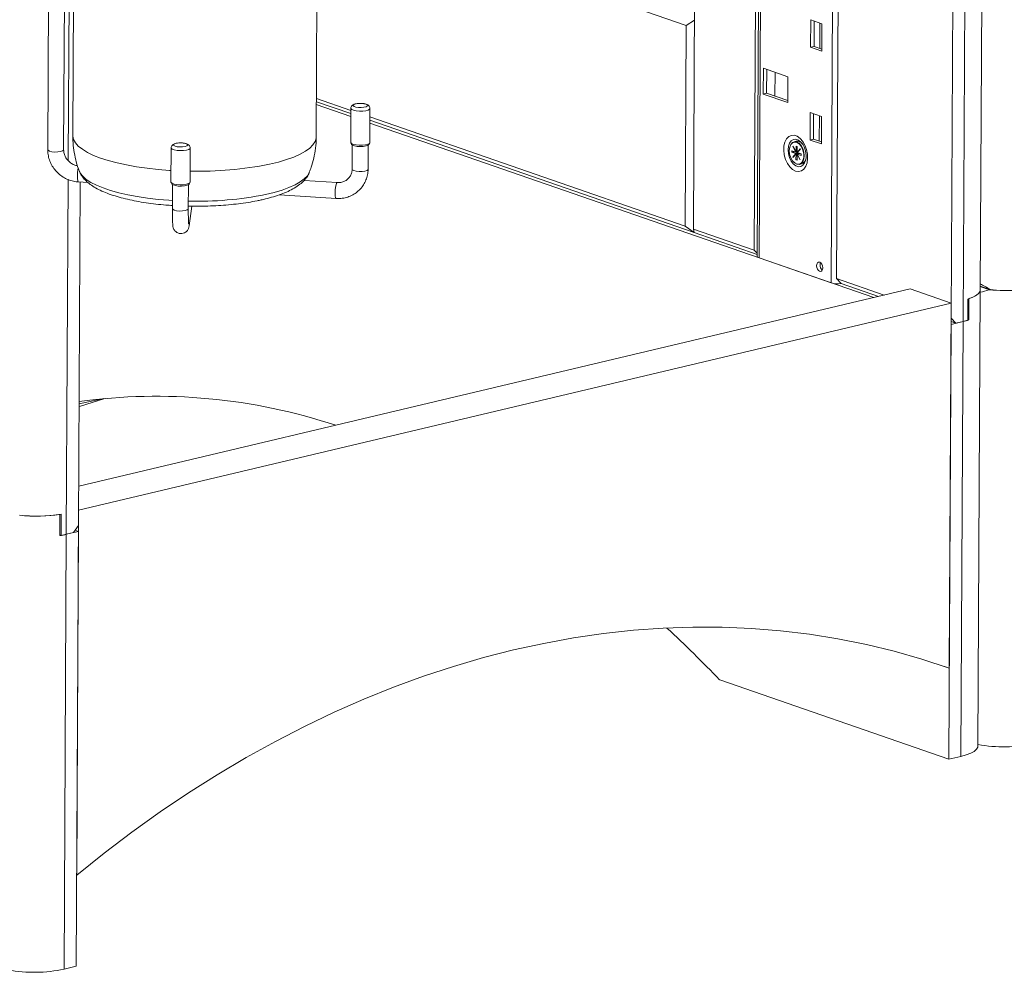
# Model space of a CAD drawing. Header units: millimetres. Extents: x 0 to 420, y 0 to 297.
# Tile 76 of 131: x 300 to 313, y 84 to 96. Entities that reach past the tile are written whole.
import ezdxf

# ---------------------------------------------------------------- set-up
doc = ezdxf.new("R2010")
doc.units = ezdxf.units.MM

msp = doc.modelspace()

# ---------------------------------------------------------------- linework, layer by layer
at = {"color": 7, "linetype": 'Continuous', "lineweight": 18}
for p, q in [((312.474, 92.65), (312.589, 114.869)), ((312.374, 114.47), (312.259, 92.251)), ((312.106, 92.292), (312.221, 114.357)), ((310.772, 113.61), (310.664, 92.792)), ((309.732, 113.363), (309.627, 93.151)), ((309.771, 113.372), (309.666, 93.071)), ((308.964, 113.181), (308.861, 93.417)), ((300.767, 101.182), (300.731, 94.416)), ((300.931, 94.415), (300.967, 101.18)), ((301.081, 101.105), (301.047, 94.593)), ((304.111, 94.577), (304.145, 101.089)), ((304.127, 97.591), (308.771, 95.981)), ((308.758, 93.452), (308.771, 95.981)), ((308.771, 95.981), (308.875, 96.048)), ((310.337, 95.706), (310.339, 96.051)), ((310.339, 96.051), (310.48, 96.002)), ((310.38, 95.717), (310.381, 96.036)), ((310.454, 96.011), (310.453, 95.691)), ((310.48, 96.002), (310.479, 95.657)), ((310.38, 95.717), (310.337, 95.706)), ((310.479, 95.682), (310.38, 95.717)), ((310.479, 95.657), (310.337, 95.706)), ((309.74, 95.117), (309.742, 95.443)), ((309.742, 95.443), (310.051, 95.335)), ((309.783, 95.127), (309.785, 95.428)), ((309.889, 95.392), (309.887, 95.091)), ((310.051, 95.335), (310.05, 95.01)), ((309.783, 95.127), (309.74, 95.117)), ((310.05, 95.01), (309.74, 95.117)), ((310.05, 95.035), (309.783, 95.127)), ((304.113, 94.986), (304.548, 94.835)), ((304.549, 94.912), (304.114, 95.062)), ((304.114, 95.021), (304.548, 94.871)), ((304.549, 94.938), (304.547, 94.507)), ((304.787, 94.506), (304.789, 94.936)), ((310.331, 94.538), (310.333, 94.883)), ((310.333, 94.883), (310.474, 94.834)), ((310.374, 94.548), (310.375, 94.868)), ((308.758, 93.452), (304.788, 94.829)), ((304.788, 94.788), (308.87, 93.372)), ((304.788, 94.752), (311.132, 92.553)), ((310.448, 94.843), (310.447, 94.523)), ((310.474, 94.834), (310.473, 94.489)), ((304.548, 94.502), (304.558, 94.483)), ((304.775, 94.482), (304.785, 94.5)), ((310.157, 94.523), (310.129, 94.516)), ((310.374, 94.548), (310.331, 94.538)), ((310.473, 94.489), (310.331, 94.538)), ((310.473, 94.514), (310.374, 94.548)), ((302.285, 94.44), (302.283, 94.009)), ((302.523, 94.008), (302.525, 94.439)), ((304.566, 94.474), (304.565, 94.171)), ((304.765, 94.17), (304.766, 94.473)), ((310.073, 94.446), (310.073, 94.443)), ((310.102, 94.403), (310.102, 94.384)), ((310.152, 94.386), (310.102, 94.403)), ((310.133, 94.391), (310.102, 94.384)), ((310.102, 94.384), (310.152, 94.367)), ((310.152, 94.367), (310.112, 94.322)), ((310.115, 94.459), (310.113, 94.457)), ((310.116, 94.458), (310.113, 94.457)), ((310.113, 94.457), (310.152, 94.386)), ((310.114, 94.319), (310.154, 94.363)), ((310.154, 94.388), (310.115, 94.459)), ((310.133, 94.392), (310.133, 94.391)), ((310.133, 94.391), (310.184, 94.373)), ((310.167, 94.389), (310.152, 94.386)), ((310.152, 94.367), (310.167, 94.37)), ((310.154, 94.363), (310.153, 94.289)), ((310.167, 94.457), (310.154, 94.462)), ((310.154, 94.462), (310.154, 94.388)), ((310.154, 94.388), (310.167, 94.391)), ((310.169, 94.367), (310.154, 94.363)), ((310.167, 94.37), (310.163, 94.365)), ((310.166, 94.391), (310.167, 94.39)), ((310.166, 94.285), (310.166, 94.359)), ((310.166, 94.359), (310.205, 94.287)), ((310.166, 94.359), (310.169, 94.359)), ((310.167, 94.383), (310.167, 94.457)), ((310.206, 94.428), (310.167, 94.383)), ((310.173, 94.385), (310.167, 94.383)), ((310.167, 94.37), (310.169, 94.37)), ((310.168, 94.38), (310.208, 94.425)), ((310.218, 94.363), (310.168, 94.38)), ((310.184, 94.364), (310.168, 94.361)), ((310.207, 94.289), (310.168, 94.361)), ((310.168, 94.361), (310.218, 94.344)), ((310.184, 94.373), (310.169, 94.37)), ((310.169, 94.37), (310.169, 94.367)), ((310.197, 94.369), (310.182, 94.365)), ((310.182, 94.365), (310.184, 94.364)), ((310.182, 94.364), (310.182, 94.365)), ((310.184, 94.373), (310.184, 94.366)), ((310.197, 94.369), (310.218, 94.361)), ((310.208, 94.425), (310.206, 94.428)), ((310.218, 94.344), (310.218, 94.363)), ((310.118, 94.323), (310.112, 94.322)), ((310.112, 94.322), (310.114, 94.319)), ((310.113, 94.272), (310.115, 94.27)), ((310.166, 94.292), (310.153, 94.289)), ((310.153, 94.289), (310.166, 94.285)), ((310.197, 94.232), (310.224, 94.238)), ((310.205, 94.287), (310.207, 94.289)), ((301.117, 94.01), (301.238, 94.002)), ((301.119, 89.684), (301.141, 94.008)), ((302.285, 94.004), (302.294, 93.985)), ((302.512, 93.984), (302.522, 94.003)), ((304.376, 94.002), (303.959, 94.029)), ((302.303, 93.977), (302.301, 93.673)), ((302.501, 93.672), (302.503, 93.975)), ((303.648, 93.848), (304.363, 93.803)), ((302.511, 93.458), (302.547, 93.705)), ((308.87, 93.372), (308.758, 93.452)), ((309.627, 93.151), (308.861, 93.417)), ((308.861, 93.417), (308.87, 93.372)), ((308.87, 93.372), (309.666, 93.097)), ((309.627, 93.151), (309.666, 93.111)), ((310.595, 92.739), (309.688, 93.053)), ((311.263, 92.584), (310.664, 92.792)), ((310.724, 92.73), (310.664, 92.792)), ((311.592, 92.662), (301.121, 90.177)), ((310.724, 92.73), (311.193, 92.567)), ((311.592, 92.662), (312.107, 92.483)), ((312.444, 86.904), (312.474, 92.65)), ((312.474, 92.698), (312.602, 92.654)), ((312.474, 92.692), (312.586, 92.653)), ((312.316, 92.267), (312.318, 92.535)), ((312.33, 92.271), (312.331, 92.54)), ((312.107, 92.483), (301.12, 89.875)), ((312.083, 87.886), (312.107, 92.483)), ((312.167, 92.23), (312.106, 92.292)), ((312.106, 92.215), (312.259, 92.251)), ((312.106, 92.251), (312.167, 92.23)), ((312.259, 92.251), (312.167, 92.23)), ((312.23, 86.773), (312.259, 92.251)), ((312.316, 92.276), (312.33, 92.271)), ((312.106, 92.215), (312.077, 86.737)), ((301.145, 91.184), (301.127, 91.18)), ((300.884, 89.555), (300.885, 89.823)), ((300.901, 89.558), (300.902, 89.826)), ((301.12, 89.875), (301.096, 85.278)), ((301.057, 89.593), (301.119, 89.684)), ((300.884, 89.564), (300.901, 89.558)), ((300.937, 84.093), (300.965, 89.571)), ((301.118, 89.607), (300.965, 89.571)), ((300.965, 89.571), (301.057, 89.593)), ((301.077, 89.622), (301.118, 89.607)), ((301.118, 89.607), (301.09, 84.129)), ((312.023, 87.907), (312.083, 87.886)), ((312.077, 86.737), (309.193, 87.737)), ((312.23, 86.773), (312.077, 86.737)), ((300.937, 84.093), (301.09, 84.129))]:
    msp.add_line(p, q, dxfattribs=at)
at = {"color": 8, "linetype": 'Continuous', "lineweight": 18}
for p, q in [((310.703, 113.593), (310.595, 92.739)), ((309.794, 113.378), (309.688, 93.053)), ((301.001, 96.363), (300.99, 94.276)), ((300.989, 94.041), (300.965, 89.571))]:
    msp.add_line(p, q, dxfattribs=at)
at = {"color": 7, "linetype": 'Continuous', "lineweight": 18, "flags": 128}
for points in [[(304.583, 94.982), (304.599, 94.991), (304.626, 94.997), (304.659, 95), (304.694, 94.999), (304.725, 94.994), (304.748, 94.986), (304.758, 94.976), (304.755, 94.966), (304.739, 94.958), (304.712, 94.951), (304.679, 94.948), (304.644, 94.949), (304.612, 94.954), (304.59, 94.962), (304.579, 94.972), (304.583, 94.982)], [(304.787, 94.506), (304.782, 94.496), (304.763, 94.485), (304.733, 94.477), (304.695, 94.473), (304.653, 94.472), (304.613, 94.476), (304.58, 94.483), (304.557, 94.493), (304.547, 94.505), (304.547, 94.507)], [(304.775, 94.482), (304.764, 94.472), (304.74, 94.463), (304.705, 94.457), (304.665, 94.455), (304.626, 94.458), (304.592, 94.464), (304.568, 94.474), (304.558, 94.483)], [(310.148, 94.147), (310.111, 94.167), (310.076, 94.2), (310.046, 94.244), (310.022, 94.295), (310.006, 94.351), (310, 94.409), (310.002, 94.464), (310.014, 94.513), (310.034, 94.553), (310.062, 94.582), (310.095, 94.597), (310.132, 94.599), (310.169, 94.586), (310.206, 94.559), (310.239, 94.521), (310.266, 94.473), (310.286, 94.419), (310.297, 94.361), (310.299, 94.305), (310.292, 94.252), (310.276, 94.207), (310.251, 94.172), (310.221, 94.15), (310.186, 94.142), (310.148, 94.147)], [(310.069, 94.405), (310.073, 94.359), (310.088, 94.315), (310.11, 94.277), (310.137, 94.249), (310.167, 94.235), (310.196, 94.236), (310.222, 94.252), (310.24, 94.281), (310.25, 94.32), (310.25, 94.364), (310.241, 94.41), (310.223, 94.452), (310.197, 94.485), (310.168, 94.506), (310.138, 94.513), (310.111, 94.504), (310.088, 94.482), (310.074, 94.447), (310.069, 94.405)], [(310.073, 94.446), (310.074, 94.448), (310.088, 94.483), (310.109, 94.506), (310.135, 94.517), (310.164, 94.514), (310.193, 94.497), (310.219, 94.468), (310.24, 94.43), (310.253, 94.386), (310.257, 94.341), (310.252, 94.3), (310.239, 94.265), (310.218, 94.242), (310.192, 94.231), (310.162, 94.234), (310.133, 94.251), (310.115, 94.27)], [(302.523, 94.008), (302.521, 94.001), (302.505, 93.99), (302.477, 93.981), (302.44, 93.975), (302.399, 93.974), (302.358, 93.977), (302.323, 93.983), (302.297, 93.993), (302.284, 94.004), (302.283, 94.009)], [(302.512, 93.984), (302.506, 93.978), (302.486, 93.968), (302.454, 93.961), (302.415, 93.958), (302.375, 93.959), (302.338, 93.964), (302.311, 93.973), (302.295, 93.983), (302.294, 93.985)], [(309.688, 93.053), (309.678, 93.058), (309.67, 93.063), (309.666, 93.068), (309.666, 93.071)], [(310.413, 92.955), (310.416, 92.976), (310.424, 92.992), (310.437, 93), (310.452, 92.999), (310.467, 92.99), (310.479, 92.973), (310.487, 92.952), (310.49, 92.929), (310.487, 92.908), (310.479, 92.892), (310.466, 92.884), (310.451, 92.885), (310.437, 92.894), (310.424, 92.911), (310.416, 92.932), (310.413, 92.955)], [(310.456, 92.966), (310.459, 92.986), (310.462, 92.994)], [(312.318, 92.535), (312.361, 92.55), (312.398, 92.567), (312.428, 92.584), (312.45, 92.603), (312.465, 92.622), (312.473, 92.642), (312.474, 92.65)], [(312.331, 92.54), (312.371, 92.555), (312.405, 92.571), (312.432, 92.588), (312.453, 92.606), (312.467, 92.624), (312.473, 92.643), (312.474, 92.65)], [(301.439, 91.282), (301.419, 91.279), (301.127, 91.214)], [(301.457, 91.284), (301.437, 91.278), (301.145, 91.184)], [(301.096, 85.278), (301.442, 85.555), (301.792, 85.82), (302.146, 86.073), (302.504, 86.314), (302.865, 86.542), (303.23, 86.758), (303.597, 86.962), (303.966, 87.152), (304.338, 87.33), (304.712, 87.494), (305.087, 87.645), (305.464, 87.783), (305.841, 87.907), (306.219, 88.018), (306.597, 88.114), (306.976, 88.197), (307.353, 88.266), (307.73, 88.321), (308.106, 88.362), (308.481, 88.389), (308.854, 88.402), (309.225, 88.401), (309.594, 88.385), (309.96, 88.356), (310.323, 88.312), (310.682, 88.255), (311.039, 88.184), (311.391, 88.098), (311.739, 87.999), (312.083, 87.886)], [(312.444, 86.904), (312.442, 86.89), (312.426, 86.863), (312.396, 86.837), (312.353, 86.814), (312.297, 86.792), (312.23, 86.773)]]:
    msp.add_lwpolyline(points, dxfattribs=at)
at = {"color": 8, "linetype": 'Continuous', "lineweight": 18, "flags": 128}
for points in [[(304.789, 94.936), (304.784, 94.927), (304.765, 94.916), (304.735, 94.908), (304.697, 94.903), (304.655, 94.903), (304.615, 94.906), (304.582, 94.914), (304.559, 94.924), (304.549, 94.935), (304.549, 94.938)], [(301.047, 94.593), (301.047, 94.587), (301.056, 94.545), (301.079, 94.503), (301.116, 94.461), (301.167, 94.421), (301.23, 94.382), (301.307, 94.345), (301.395, 94.311), (301.494, 94.279), (301.604, 94.25), (301.723, 94.224), (301.849, 94.201), (301.982, 94.182), (302.121, 94.166), (302.265, 94.155), (302.284, 94.154)], [(302.418, 94.502), (302.45, 94.499), (302.477, 94.492), (302.492, 94.483), (302.495, 94.473), (302.484, 94.463), (302.461, 94.456), (302.43, 94.451), (302.395, 94.451), (302.361, 94.454), (302.335, 94.461), (302.319, 94.47), (302.316, 94.48), (302.327, 94.489), (302.35, 94.497), (302.35, 94.497)], [(303.522, 94.233), (303.635, 94.26), (303.737, 94.291), (303.828, 94.324), (303.908, 94.359), (303.975, 94.397), (304.03, 94.436), (304.071, 94.477), (304.097, 94.519), (304.11, 94.561), (304.111, 94.577)], [(310.225, 94.501), (310.215, 94.512), (310.184, 94.537), (310.152, 94.548), (310.121, 94.545), (310.094, 94.529), (310.072, 94.5), (310.058, 94.46), (310.054, 94.414)], [(300.893, 94.393), (300.858, 94.388), (300.819, 94.387), (300.782, 94.391), (300.753, 94.398), (300.735, 94.409), (300.731, 94.416)], [(300.931, 94.415), (300.931, 94.412), (300.918, 94.401), (300.893, 94.393)], [(302.525, 94.439), (302.523, 94.431), (302.507, 94.42), (302.479, 94.412), (302.442, 94.406), (302.401, 94.405), (302.36, 94.407), (302.325, 94.414), (302.299, 94.423), (302.287, 94.435), (302.285, 94.44)], [(310.054, 94.414), (310.058, 94.365), (310.071, 94.317), (310.092, 94.273), (310.119, 94.238), (310.15, 94.213), (310.183, 94.202), (310.214, 94.205), (310.241, 94.221), (310.262, 94.25), (310.276, 94.288)], [(301.116, 94.184), (301.111, 94.164), (301.106, 94.128), (301.104, 94.089), (301.104, 94.054), (301.108, 94.026), (301.114, 94.012), (301.117, 94.01)], [(301.128, 94.148), (301.141, 94.122), (301.172, 94.082), (301.217, 94.042), (301.275, 94.004), (301.346, 93.968), (301.428, 93.934), (301.522, 93.903), (301.626, 93.874), (301.738, 93.848), (301.859, 93.825), (301.987, 93.806), (302.121, 93.791), (302.258, 93.779), (302.302, 93.776)], [(303.475, 93.852), (303.583, 93.879), (303.682, 93.908), (303.769, 93.94), (303.846, 93.974), (303.91, 94.011), (303.962, 94.049), (304, 94.089), (304.024, 94.129), (304.026, 94.133)], [(304.765, 94.17), (304.764, 94.167), (304.752, 94.156), (304.726, 94.148), (304.691, 94.143), (304.653, 94.142), (304.616, 94.146), (304.586, 94.154), (304.568, 94.164), (304.565, 94.171)], [(304.363, 93.803), (304.363, 93.803), (304.356, 93.811), (304.351, 93.834), (304.349, 93.867), (304.35, 93.905), (304.354, 93.943), (304.361, 93.975), (304.368, 93.996), (304.376, 94.002)], [(302.301, 93.673), (302.305, 93.666), (302.323, 93.656), (302.352, 93.648), (302.389, 93.644), (302.428, 93.645), (302.463, 93.65), (302.488, 93.658), (302.501, 93.669), (302.501, 93.672)]]:
    msp.add_lwpolyline(points, dxfattribs=at)
at = {"color": 7, "linetype": 'Continuous', "lineweight": 18}
for centre, radius, start, end in [((302.404, 94.22), 0.282, 87.2835, 101.0695), ((310.169, 94.443), 0.0802, 37.6174, 98.4672), ((310.023, 94.341), 0.258, 348.3093, 38.3981), ((310.199, 94.315), 0.0807, 288.4486, 348.8749), ((310.537, 92.962), 0.0816, 177.5178, 229.3392), ((310.671, 93.009), 0.281, 254.3388, 280.3296), ((312.801, 94.662), 2.021, 263.8917, 274.4214), ((312.814, 94.58), 1.937, 263.7071, 279.3397), ((312.069, 93.061), 0.831, 283.188, 288.2813), ((312.06, 93.094), 0.865, 283.2478, 287.2119), ((302.094, 84.106), 7.204, 71.6773, 97.713), ((300.588, 91.737), 1.937, 263.7047, 279.3378), ((300.588, 91.755), 1.955, 263.7508, 278.7304), ((300.69, 90.74), 1.201, 279.2537, 283.2375), ((300.699, 90.701), 1.161, 280.0212, 283.2797), ((297.922, 76.973), 15.584, 43.6825, 47.1091), ((312.768, 88.743), 1.849, 259.9178, 281.8709), ((300.557, 85.899), 1.846, 259.8981, 281.8906)]:
    msp.add_arc(centre, radius, start, end, dxfattribs=at)
at = {"color": 8, "linetype": 'Continuous', "lineweight": 18}
for centre, radius, start, end in [((302.627, 98.668), 4.524, 268.6972, 281.4178), ((302.62, 98.092), 4.325, 268.4369, 281.3986), ((302.42, 93.471), 0.0927, 351.9698, 24.5519)]:
    msp.add_arc(centre, radius, start, end, dxfattribs=at)
at = {"color": 7, "linetype": 'Continuous', "lineweight": 18}
for centre, major_axis, ratio, start_param, end_param in [((312.794, 93.312), (0.519, 0.653), 0.468943, 3.617948, 3.827148), ((312.804, 92.317), (0.59, -0.468), 0.20957, 2.081379, 2.321566)]:
    msp.add_ellipse(centre, major_axis=major_axis, ratio=ratio, start_param=start_param, end_param=end_param, dxfattribs=at)
for points, knots in [([(304.564, 94.973), (304.56, 94.968), (304.552, 94.958), (304.548, 94.944), (304.549, 94.938), (304.549, 94.938)], [0, 0, 0, 0, 0.50885, 0.982791, 1, 1, 1, 1]), ([(304.714, 94.996), (304.711, 94.997), (304.698, 95), (304.669, 95.001), (304.632, 94.999), (304.601, 94.993), (304.579, 94.985), (304.568, 94.976), (304.564, 94.973)], [0, 0, 0, 0, 0.050992, 0.267463, 0.477725, 0.693665, 0.891031, 1, 1, 1, 1]), ([(304.788, 94.936), (304.788, 94.938), (304.79, 94.945), (304.784, 94.958), (304.774, 94.972), (304.76, 94.983), (304.741, 94.991), (304.723, 94.994), (304.714, 94.996)], [0, 0, 0, 0, 0.03404, 0.202245, 0.352183, 0.518996, 0.750738, 1, 1, 1, 1]), ([(301.049, 94.593), (301.049, 94.573), (301.047, 94.511), (301.058, 94.41), (301.082, 94.291), (301.106, 94.203), (301.126, 94.157), (301.13, 94.147)], [0, 0, 0, 0, 0.13286, 0.403347, 0.669129, 0.930551, 1, 1, 1, 1]), ([(302.348, 94.497), (302.342, 94.495), (302.328, 94.492), (302.31, 94.483), (302.294, 94.468), (302.286, 94.452), (302.286, 94.443), (302.286, 94.44)], [0, 0, 0, 0, 0.179776, 0.48403, 0.712443, 0.908138, 1, 1, 1, 1]), ([(302.524, 94.438), (302.525, 94.442), (302.525, 94.451), (302.518, 94.465), (302.507, 94.478), (302.491, 94.488), (302.468, 94.496), (302.442, 94.501), (302.424, 94.501), (302.418, 94.501)], [0, 0, 0, 0, 0.070559, 0.195081, 0.313709, 0.456297, 0.65724, 0.881793, 1, 1, 1, 1]), ([(304.024, 94.133), (304.033, 94.153), (304.056, 94.21), (304.083, 94.312), (304.104, 94.435), (304.113, 94.525), (304.111, 94.572), (304.111, 94.577)], [0, 0, 0, 0, 0.145684, 0.404374, 0.689005, 0.968514, 1, 1, 1, 1]), ([(300.731, 94.416), (300.732, 94.402), (300.733, 94.365), (300.745, 94.306), (300.77, 94.24), (300.807, 94.18), (300.853, 94.126), (300.909, 94.08), (300.971, 94.045), (301.037, 94.021), (301.087, 94.012), (301.113, 94.01), (301.117, 94.01)], [0, 0, 0, 0, 0.068984, 0.182618, 0.296556, 0.410887, 0.525579, 0.640563, 0.755767, 0.871099, 0.979909, 1, 1, 1, 1]), ([(301.107, 94.213), (301.092, 94.216), (301.061, 94.224), (301.018, 94.249), (300.981, 94.282), (300.953, 94.323), (300.935, 94.368), (300.933, 94.399), (300.931, 94.415)], [0, 0, 0, 0, 0.160226, 0.327155, 0.493272, 0.659146, 0.825365, 1, 1, 1, 1]), ([(301.13, 94.146), (301.136, 94.132), (301.149, 94.1), (301.181, 94.056), (301.225, 94.01), (301.282, 93.966), (301.351, 93.924), (301.434, 93.885), (301.527, 93.849), (301.628, 93.818), (301.735, 93.791), (301.849, 93.767), (301.968, 93.747), (302.092, 93.731), (302.203, 93.72), (302.274, 93.715), (302.302, 93.714)], [0, 0, 0, 0, 0.043534, 0.102382, 0.166717, 0.238708, 0.318247, 0.401464, 0.483646, 0.564133, 0.643244, 0.721367, 0.798795, 0.875735, 0.952339, 1, 1, 1, 1]), ([(303.417, 93.783), (303.436, 93.788), (303.491, 93.8), (303.577, 93.824), (303.672, 93.855), (303.759, 93.891), (303.838, 93.932), (303.905, 93.977), (303.958, 94.025), (303.996, 94.074), (304.018, 94.11), (304.024, 94.13), (304.025, 94.132)], [0, 0, 0, 0, 0.062914, 0.184914, 0.308202, 0.433687, 0.562165, 0.694111, 0.804496, 0.902493, 0.991909, 1, 1, 1, 1]), ([(304.363, 93.803), (304.377, 93.802), (304.415, 93.801), (304.475, 93.809), (304.541, 93.83), (304.602, 93.863), (304.656, 93.907), (304.7, 93.959), (304.734, 94.018), (304.756, 94.083), (304.764, 94.134), (304.765, 94.164), (304.765, 94.17)], [0, 0, 0, 0, 0.067808, 0.181324, 0.294721, 0.407712, 0.520267, 0.632439, 0.744335, 0.856096, 0.967879, 1, 1, 1, 1]), ([(304.565, 94.171), (304.565, 94.165), (304.564, 94.143), (304.554, 94.107), (304.532, 94.068), (304.499, 94.035), (304.458, 94.013), (304.416, 94.002), (304.388, 94.002), (304.376, 94.002)], [0, 0, 0, 0, 0.068522, 0.228926, 0.391583, 0.556779, 0.721854, 0.884427, 1, 1, 1, 1]), ([(302.502, 93.705), (302.54, 93.704), (302.622, 93.703), (302.748, 93.706), (302.88, 93.712), (303.008, 93.721), (303.134, 93.735), (303.254, 93.752), (303.348, 93.769), (303.401, 93.78), (303.417, 93.783)], [0, 0, 0, 0, 0.1170159, 0.2533156, 0.3896796, 0.5262185, 0.6630552, 0.8003522, 0.9382982, 1, 1, 1, 1]), ([(302.301, 93.673), (302.301, 93.663), (302.301, 93.633), (302.302, 93.586), (302.302, 93.538), (302.304, 93.497), (302.305, 93.471), (302.307, 93.454), (302.309, 93.44), (302.315, 93.422), (302.325, 93.402), (302.343, 93.382), (302.369, 93.366), (302.402, 93.357), (302.436, 93.361), (302.464, 93.374), (302.483, 93.391), (302.496, 93.408), (302.503, 93.424), (302.507, 93.436), (302.51, 93.447), (302.511, 93.454), (302.511, 93.458)], [0, 0, 0, 0, 0.0472482, 0.1377052, 0.2286619, 0.3206299, 0.415421, 0.4682887, 0.5089433, 0.5447862, 0.5775429, 0.6165963, 0.6608702, 0.709446, 0.7632236, 0.8061259, 0.8426977, 0.8747995, 0.9032654, 0.9282583, 0.9590709, 1, 1, 1, 1]), ([(302.505, 93.482), (302.505, 93.482), (302.505, 93.484), (302.504, 93.497), (302.503, 93.52), (302.502, 93.556), (302.501, 93.602), (302.501, 93.643), (302.501, 93.667), (302.501, 93.672)], [0, 0, 0, 0, 0.089171, 0.21613, 0.377067, 0.559146, 0.75071, 0.946125, 1, 1, 1, 1])]:
    msp.add_open_spline(points, degree=3, knots=knots, dxfattribs=at)

doc.saveas('drawing.dxf')
